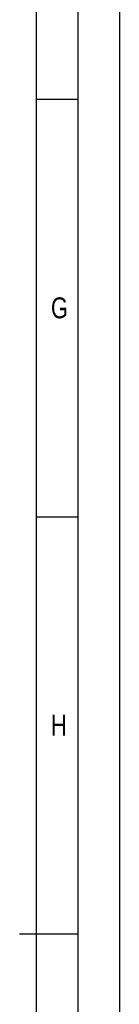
# Model space of a CAD drawing. Header units: millimetres. Extents: x 0 to 1189, y 0 to 841.
# Tile 123 of 169: x 1177 to 1189, y 412 to 530. Entities that reach past the tile are written whole.
import ezdxf

# ---------------------------------------------------------------- set-up
doc = ezdxf.new("R2010")
doc.units = ezdxf.units.MM
doc.header["$LTSCALE"] = 65.395
doc.layers.get('0').update_dxf_attribs({"linetype": 'CONTINUOUS'})
doc.styles.add('TEXTSTYLE_2', font='txt')

msp = doc.modelspace()

# ---------------------------------------------------------------- linework, layer by layer
at = {"color": 5, "linetype": 'Continuous'}
for p, q in [((1189, 841), (1189, 0)), ((1179, 831), (1179, 10)), ((1179, 520.5), (1184, 520.5)), ((1179, 470.5), (1184, 470.5))]:
    msp.add_line(p, q, dxfattribs=at)
at = {"color": 6, "linetype": 'Continuous'}
for p, q in [((1184, 836), (1184, 5)), ((1184, 420.5), (1177, 420.5))]:
    msp.add_line(p, q, dxfattribs=at)

# ---------------------------------------------------------------- texts
at = {"color": 5, "linetype": 'Continuous', "style": 'TEXTSTYLE_2', "width": 0.785714}
for s, p in [('G', (1180.77091, 494.271)), ('H', (1180.77091, 444.271))]:
    msp.add_text(s, height=2.50001, dxfattribs=at).set_placement(p)

doc.saveas('drawing.dxf')
